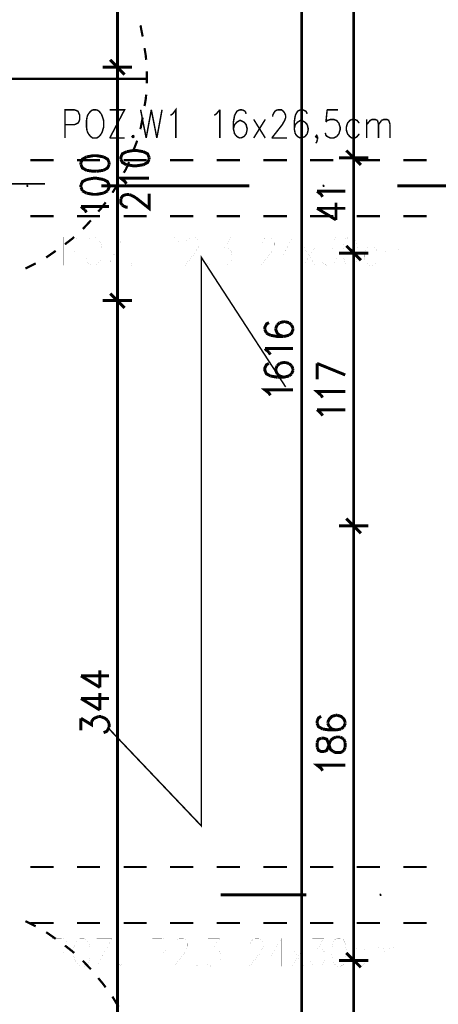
# Model space of a CAD drawing. Header units: millimetres. Extents: x -14047 to 49934, y -21523 to 14989.
# Tile 135 of 201: x 1256 to 1436, y 5842 to 6264. Entities that reach past the tile are written whole.
import ezdxf

# ---------------------------------------------------------------- set-up
doc = ezdxf.new("R2010")
doc.units = ezdxf.units.MM
doc.layers.add('H', color=7, linetype='Continuous')
doc.layers.add('P', color=7, linetype='Continuous')

msp = doc.modelspace()

# ---------------------------------------------------------------- hatches: boundary and pattern name
at = {"layer": 'H', "linetype": 'Continuous'}
for points in [[(1259.223, 6192.445), (1258.958, 6192.885), (1259.138, 6193.415), (1259.578, 6193.415), (1259.928, 6192.885), (1259.753, 6192.445)], [(1386.206, 6192.445), (1385.941, 6192.885), (1386.121, 6193.415), (1386.561, 6193.415), (1386.911, 6192.885), (1386.736, 6192.445)], [(1410.723, 5888.481), (1410.368, 5888.921), (1410.548, 5889.45), (1410.988, 5889.45), (1411.338, 5888.921), (1411.163, 5888.481)]]:
    msp.add_hatch(color=256, dxfattribs=at).paths.add_polyline_path(points)

# ---------------------------------------------------------------- linework, layer by layer
at = {"layer": 'P'}
for points, const_width in [([(1377.037, 6925.951), (1377.037, 5311.853)], 1.27), ([(1399.344, 6205.848), (1399.344, 6559.02)], 1.27), ([(1298.113, 6244.738), (1298.113, 6519.956)], 1.27), ([(1308.872, 6256.906), (1307.992, 6261.405), (1307.812, 6261.67)], 0.95), ([(1310.191, 6248.797), (1309.666, 6251.972)], 0.95), ([(1301.113, 6240.593), (1294.938, 6246.942)], 1.27), ([(1294.938, 6246.942), (1301.113, 6240.593)], 1.27), ([(1310.371, 6246.942), (1310.191, 6248.797)], 0.955), ([(1304.287, 6243.768), (1291.764, 6243.768)], 1.27), ([(1291.764, 6243.768), (1304.287, 6243.768)], 1.27), ([(1298.113, 6241.563), (1298.113, 6245.973)], 1.27), ([(1298.113, 6245.973), (1298.113, 6241.563)], 1.27), ([(1298.113, 6144.561), (1298.113, 6242.798)], 1.27), ([(1310.636, 6238.828), (1220.688, 6238.828)], 0.95), ([(1310.636, 6236.889), (1310.636, 6242.003)], 0.95), ([(1309.666, 6227.1), (1310.191, 6230.1), (1310.371, 6232.039)], 0.955), ([(1275.536, 6213.432), (1275.536, 6225.515), (1279.68, 6225.515)], 0.635), ([(1279.68, 6225.515), (1281.095, 6224.895), (1281.445, 6224.19), (1281.885, 6223.136), (1281.885, 6221.371), (1281.445, 6220.226)], 0.635), ([(1287.444, 6225.515), (1286.56, 6224.895), (1285.59, 6223.751)], 0.635), ([(1289.204, 6225.515), (1287.444, 6225.515)], 0.635), ([(1291.144, 6223.751), (1290.174, 6224.895), (1289.204, 6225.515)], 0.635), ([(1294.763, 6213.432), (1301.113, 6225.515), (1294.763, 6225.515)], 0.635), ([(1307.992, 6225.515), (1310.371, 6213.432)], 0.635), ([(1310.371, 6213.432), (1312.576, 6225.515)], 0.635), ([(1312.576, 6225.515), (1314.956, 6213.432)], 0.635), ([(1314.956, 6213.432), (1317.16, 6225.515)], 0.635), ([(1321.745, 6223.751), (1323.07, 6225.515), (1323.07, 6213.432)], 0.635), ([(1339.557, 6223.136), (1340.442, 6223.751), (1341.937, 6225.515)], 0.635), ([(1341.937, 6225.515), (1341.937, 6213.432)], 0.635), ([(1350.491, 6225.515), (1349.261, 6224.895), (1348.286, 6223.136)], 0.635), ([(1351.461, 6225.515), (1350.491, 6225.515)], 0.635), ([(1352.876, 6224.895), (1351.461, 6225.515)], 0.635), ([(1365.134, 6224.19), (1365.574, 6224.895), (1366.544, 6225.515)], 0.635), ([(1366.544, 6225.515), (1368.394, 6225.515), (1369.188, 6224.895)], 0.635), ([(1376.507, 6225.515), (1375.273, 6224.895), (1374.303, 6223.136)], 0.635), ([(1377.477, 6225.515), (1376.507, 6225.515)], 0.635), ([(1379.417, 6223.751), (1378.887, 6224.895), (1377.477, 6225.515)], 0.635), ([(1387.971, 6225.515), (1387.441, 6220.226)], 0.635), ([(1392.555, 6225.515), (1387.971, 6225.515)], 0.635), ([(1285.06, 6222.606), (1284.795, 6220.931), (1284.795, 6218.021), (1285.06, 6216.257)], 0.635), ([(1285.59, 6223.751), (1285.06, 6222.606)], 0.635), ([(1292.119, 6220.931), (1291.589, 6222.606), (1291.144, 6223.751)], 0.635), ([(1307.992, 6217.576), (1308.872, 6222.166)], 0.955), ([(1320.775, 6223.136), (1321.745, 6223.751)], 0.635), ([(1348.286, 6223.136), (1347.761, 6220.226)], 0.635), ([(1353.226, 6223.751), (1352.876, 6224.895)], 0.635), ([(1356.49, 6221.371), (1361.429, 6213.432)], 0.635), ([(1361.429, 6221.371), (1356.49, 6213.432)], 0.635), ([(1370.158, 6221.986), (1369.718, 6220.931), (1368.748, 6219.166), (1364.249, 6213.432)], 0.635), ([(1364.604, 6223.136), (1365.134, 6224.19)], 0.635), ([(1364.604, 6222.606), (1364.604, 6223.136)], 0.635), ([(1369.188, 6224.895), (1369.718, 6224.19)], 0.635), ([(1369.718, 6224.19), (1370.158, 6223.136)], 0.635), ([(1370.158, 6223.136), (1370.158, 6221.986)], 0.635), ([(1374.303, 6223.136), (1373.863, 6220.226)], 0.635), ([(1387.971, 6220.931), (1389.381, 6221.371), (1390.791, 6221.371), (1392.025, 6220.931), (1392.995, 6219.781)], 0.635), ([(1398.554, 6221.371), (1397.67, 6220.931), (1396.7, 6219.781)], 0.635), ([(1399.874, 6221.371), (1398.554, 6221.371)], 0.635), ([(1401.729, 6219.781), (1400.844, 6220.931), (1399.874, 6221.371)], 0.635), ([(1404.904, 6221.371), (1404.904, 6213.432)], 0.635), ([(1404.904, 6219.166), (1406.403, 6220.931), (1407.193, 6221.371), (1408.603, 6221.371), (1409.578, 6220.931)], 0.635), ([(1411.253, 6220.931), (1412.223, 6221.371), (1413.632, 6221.371), (1414.427, 6220.931)], 0.635), ([(1281.095, 6219.781), (1279.68, 6219.166), (1275.536, 6219.166)], 0.635), ([(1281.445, 6220.226), (1281.095, 6219.781)], 0.635), ([(1291.144, 6215.197), (1291.589, 6216.257), (1292.119, 6218.021)], 0.635), ([(1292.119, 6218.021), (1292.119, 6220.931)], 0.635), ([(1307.812, 6217.226), (1307.992, 6217.576)], 0.95), ([(1347.761, 6220.226), (1347.761, 6217.401), (1348.286, 6215.197)], 0.635), ([(1348.286, 6219.166), (1347.761, 6217.401)], 0.635), ([(1349.261, 6220.226), (1348.286, 6219.166)], 0.635), ([(1353.666, 6217.401), (1353.226, 6219.166), (1352.346, 6220.226), (1350.936, 6220.931), (1350.491, 6220.931), (1349.261, 6220.226)], 0.635), ([(1353.666, 6216.961), (1353.666, 6217.401)], 0.635), ([(1373.863, 6220.226), (1373.863, 6217.401), (1374.303, 6215.197)], 0.635), ([(1374.303, 6219.166), (1373.863, 6217.401)], 0.635), ([(1375.273, 6220.226), (1374.303, 6219.166)], 0.635), ([(1378.447, 6220.226), (1377.037, 6220.931), (1376.507, 6220.931), (1375.273, 6220.226)], 0.635), ([(1379.417, 6219.166), (1378.447, 6220.226)], 0.635), ([(1379.857, 6217.401), (1379.417, 6219.166)], 0.635), ([(1379.857, 6216.961), (1379.857, 6217.401)], 0.635), ([(1387.441, 6220.226), (1387.971, 6220.931)], 0.635), ([(1392.995, 6219.781), (1393.525, 6218.021), (1393.525, 6216.961), (1392.995, 6215.197)], 0.635), ([(1396.7, 6219.781), (1396.17, 6218.021), (1396.17, 6216.961), (1396.7, 6215.197)], 0.635), ([(1409.578, 6220.931), (1410.018, 6219.166)], 0.635), ([(1410.018, 6219.166), (1411.253, 6220.931)], 0.635), ([(1410.018, 6219.166), (1410.018, 6213.432)], 0.635), ([(1414.427, 6220.931), (1414.952, 6219.166)], 0.635), ([(1414.952, 6219.166), (1414.952, 6213.432)], 0.635), ([(1285.06, 6216.257), (1285.59, 6215.197)], 0.635), ([(1285.59, 6215.197), (1286.56, 6214.052), (1287.444, 6213.432), (1289.204, 6213.432), (1290.174, 6214.052), (1291.144, 6215.197)], 0.635), ([(1294.763, 6213.432), (1301.113, 6213.432)], 0.635), ([(1304.727, 6214.582), (1304.287, 6214.052), (1304.727, 6213.432)], 0.635), ([(1305.257, 6214.052), (1304.727, 6214.582)], 0.635), ([(1304.727, 6213.432), (1305.257, 6214.052)], 0.635), ([(1348.286, 6215.197), (1349.261, 6214.052)], 0.635), ([(1349.261, 6214.052), (1350.491, 6213.432)], 0.635), ([(1350.491, 6213.432), (1350.936, 6213.432)], 0.635), ([(1350.936, 6213.432), (1352.346, 6214.052), (1353.226, 6215.197), (1353.666, 6216.961)], 0.635), ([(1364.249, 6213.432), (1370.688, 6213.432)], 0.635), ([(1374.303, 6215.197), (1375.273, 6214.052)], 0.635), ([(1375.273, 6214.052), (1376.507, 6213.432)], 0.635), ([(1376.507, 6213.432), (1377.037, 6213.432)], 0.635), ([(1377.037, 6213.432), (1378.447, 6214.052)], 0.635), ([(1378.447, 6214.052), (1379.417, 6215.197)], 0.635), ([(1379.417, 6215.197), (1379.857, 6216.961)], 0.635), ([(1383.472, 6213.432), (1383.032, 6214.052), (1383.472, 6214.582), (1383.826, 6214.052)], 0.635), ([(1383.826, 6212.817), (1383.472, 6211.672), (1383.032, 6211.227)], 0.635), ([(1383.826, 6214.052), (1383.472, 6213.432)], 0.635), ([(1383.826, 6214.052), (1383.826, 6212.817)], 0.635), ([(1387.971, 6214.052), (1387.441, 6214.582), (1387.176, 6215.637)], 0.635), ([(1392.025, 6214.052), (1390.791, 6213.432), (1389.381, 6213.432), (1387.971, 6214.052)], 0.635), ([(1392.995, 6215.197), (1392.025, 6214.052)], 0.635), ([(1396.7, 6215.197), (1397.67, 6214.052), (1398.554, 6213.432), (1399.874, 6213.432), (1400.844, 6214.052), (1401.729, 6215.197)], 0.635), ([(1304.727, 6207.703), (1306.227, 6211.492)], 0.95), ([(1306.227, 6211.492), (1306.492, 6212.287)], 0.955), ([(1284.795, 6205.323), (1283.035, 6204.353), (1282.415, 6202.938)], 1.27), ([(1292.119, 6205.323), (1289.204, 6205.848), (1287.619, 6205.848), (1284.795, 6205.323)], 1.27), ([(1294.498, 6202.938), (1293.794, 6204.353), (1292.119, 6205.323)], 1.27), ([(1301.902, 6207.528), (1300.143, 6206.643), (1299.523, 6205.143), (1299.523, 6204.263)], 1.27), ([(1299.523, 6204.263), (1300.143, 6202.938), (1301.902, 6201.968)], 1.27), ([(1309.222, 6207.528), (1306.402, 6208.053), (1304.727, 6208.053), (1301.902, 6207.528)], 1.27), ([(1311.606, 6205.143), (1310.986, 6206.643), (1309.222, 6207.528)], 1.27), ([(1309.222, 6201.968), (1310.986, 6202.938), (1311.606, 6204.263)], 1.27), ([(1311.606, 6204.263), (1311.606, 6205.143)], 1.27), ([(1392.995, 6204.878), (1405.609, 6204.878)], 1.27), ([(1405.609, 6204.878), (1392.995, 6204.878)], 1.27), ([(1396.17, 6208.053), (1402.434, 6201.883)], 1.27), ([(1402.434, 6201.883), (1396.17, 6208.053)], 1.27), ([(1399.344, 6207.083), (1399.344, 6202.673)], 1.27), ([(1399.344, 6202.673), (1399.344, 6207.083)], 1.27), ([(1399.344, 6165.023), (1399.344, 6204.088)], 1.27), ([(1260.633, 6203.908), (1270.687, 6203.908)], 0.955), ([(1280.65, 6203.908), (1290.619, 6203.908)], 0.955), ([(1282.415, 6202.938), (1282.415, 6201.968)], 1.27), ([(1282.415, 6201.968), (1283.035, 6200.559), (1284.795, 6199.589)], 1.27), ([(1292.119, 6199.589), (1293.794, 6200.559), (1294.498, 6201.968)], 1.27), ([(1294.498, 6201.968), (1294.498, 6202.938)], 1.27), ([(1300.668, 6203.908), (1310.636, 6203.908)], 0.955), ([(1300.758, 6198.529), (1301.643, 6199.944), (1303.052, 6203.118)], 0.95), ([(1301.902, 6201.968), (1304.727, 6201.528), (1306.402, 6201.528), (1309.222, 6201.968)], 1.27), ([(1320.6, 6203.908), (1330.654, 6203.908)], 0.955), ([(1340.617, 6203.908), (1350.671, 6203.908)], 0.955), ([(1360.635, 6203.908), (1370.688, 6203.908)], 0.955), ([(1380.652, 6203.908), (1390.616, 6203.908)], 0.955), ([(1400.669, 6203.908), (1410.633, 6203.908)], 0.955), ([(1420.687, 6203.908), (1430.65, 6203.908)], 0.955), ([(1284.795, 6195.619), (1283.035, 6194.739), (1282.415, 6193.24)], 1.27), ([(1284.795, 6199.589), (1287.619, 6199.149)], 1.27), ([(1292.119, 6195.619), (1289.204, 6196.149), (1287.619, 6196.149), (1284.795, 6195.619)], 1.27), ([(1287.619, 6199.149), (1289.204, 6199.149)], 1.27), ([(1289.204, 6199.149), (1292.119, 6199.589)], 1.27), ([(1294.498, 6193.24), (1293.794, 6194.739), (1292.119, 6195.619)], 1.27), ([(1301.902, 6193.77), (1301.288, 6194.739), (1299.523, 6196.149), (1311.606, 6196.149)], 1.27), ([(1178.094, 6193.77), (1266.982, 6193.77)], 0.635), ([(1282.415, 6193.24), (1282.415, 6192.36)], 1.27), ([(1282.415, 6192.36), (1283.035, 6190.77)], 1.27), ([(1291.144, 6192.975), (1354.635, 6192.975)], 1.27), ([(1293.794, 6190.77), (1294.498, 6192.36), (1294.498, 6193.24)], 1.27), ([(1295.908, 6189.975), (1298.468, 6194.034)], 0.95), ([(1418.127, 6192.975), (1481.618, 6192.975)], 1.27), ([(1283.035, 6190.77), (1284.795, 6189.8)], 1.27), ([(1284.795, 6189.8), (1287.619, 6189.27), (1289.204, 6189.27), (1292.119, 6189.8)], 1.27), ([(1292.119, 6189.8), (1293.794, 6190.77)], 1.27), ([(1299.523, 6187.42), (1300.143, 6188.39), (1300.668, 6188.83), (1301.902, 6189.185)], 1.27), ([(1300.143, 6184.686), (1299.523, 6185.481), (1299.523, 6187.42)], 1.27), ([(1301.902, 6189.185), (1303.052, 6189.185)], 1.27), ([(1303.052, 6189.185), (1304.107, 6188.83)], 1.27), ([(1304.107, 6188.83), (1305.872, 6187.86)], 1.27), ([(1305.872, 6187.86), (1311.606, 6183.276), (1311.606, 6189.625)], 1.27), ([(1386.031, 6188.215), (1385.411, 6189.185), (1383.651, 6190.595)], 1.27), ([(1383.651, 6190.595), (1395.73, 6190.595)], 1.27), ([(1284.18, 6182.481), (1282.415, 6184.071)], 1.27), ([(1282.415, 6184.071), (1294.498, 6184.071)], 1.27), ([(1289.824, 6181.866), (1291.589, 6183.891), (1292.999, 6185.831)], 0.95), ([(1302.432, 6183.716), (1301.902, 6183.716), (1300.668, 6184.246), (1300.143, 6184.686)], 1.27), ([(1383.651, 6183.276), (1391.76, 6178.337)], 1.27), ([(1383.651, 6183.276), (1395.73, 6183.276)], 1.27), ([(1391.76, 6178.337), (1391.76, 6185.656)], 1.27), ([(1270.687, 6179.926), (1260.633, 6179.926)], 0.95), ([(1290.619, 6179.926), (1280.65, 6179.926)], 0.955), ([(1284.795, 6181.511), (1284.18, 6182.481)], 1.27), ([(1310.636, 6179.926), (1300.668, 6179.926)], 0.95), ([(1330.654, 6179.926), (1320.6, 6179.926)], 0.95), ([(1350.671, 6179.926), (1340.617, 6179.926)], 0.955), ([(1370.688, 6179.926), (1360.635, 6179.926)], 0.95), ([(1390.616, 6179.926), (1380.652, 6179.926)], 0.955), ([(1410.633, 6179.926), (1400.669, 6179.926)], 0.95), ([(1430.65, 6179.926), (1420.687, 6179.926)], 0.95), ([(1283.21, 6174.367), (1286.65, 6178.072)], 0.95), ([(1274.921, 6158.849), (1274.921, 6170.928), (1279.066, 6170.928), (1280.475, 6170.223), (1280.915, 6169.608), (1281.445, 6168.548), (1281.445, 6166.783), (1280.915, 6165.638), (1280.475, 6165.198), (1279.066, 6164.578), (1274.921, 6164.578)], 0.015), ([(1275.536, 6167.843), (1278.626, 6170.223), (1279.506, 6171.018)], 0.95), ([(1286.825, 6170.928), (1285.855, 6170.223), (1285.06, 6169.168), (1284.62, 6168.018), (1284.18, 6166.258), (1284.18, 6163.434), (1284.62, 6161.669), (1285.06, 6160.614), (1285.855, 6159.464), (1286.825, 6158.849), (1288.764, 6158.849), (1289.559, 6159.464), (1290.529, 6160.614), (1290.969, 6161.669), (1291.409, 6163.434), (1291.409, 6166.258), (1290.969, 6168.018), (1290.529, 6169.168), (1289.559, 6170.223), (1288.764, 6170.928), (1286.825, 6170.928)], 0.015), ([(1294.144, 6158.849), (1300.493, 6170.928), (1294.144, 6170.928)], 0.015), ([(1317.955, 6158.849), (1317.955, 6170.928), (1322.1, 6170.928), (1323.335, 6170.223), (1323.865, 6169.608), (1324.304, 6168.548), (1324.304, 6166.783), (1323.865, 6165.638), (1323.335, 6165.198), (1322.1, 6164.578), (1317.955, 6164.578)], 0.015), ([(1327.479, 6168.018), (1327.479, 6168.548), (1327.919, 6169.608), (1328.449, 6170.223), (1329.419, 6170.928), (1331.094, 6170.928), (1332.063, 6170.223), (1332.503, 6169.608), (1333.033, 6168.548), (1333.033, 6167.403), (1332.503, 6166.258), (1331.623, 6164.578), (1327.039, 6158.849), (1333.473, 6158.849)], 0.015), ([(1341.762, 6170.928), (1346.701, 6170.928), (1343.967, 6166.258), (1345.377, 6166.258), (1346.172, 6165.638), (1346.701, 6165.198), (1347.141, 6163.434), (1347.141, 6162.289), (1346.701, 6160.614), (1345.907, 6159.464), (1344.407, 6158.849), (1342.997, 6158.849), (1341.762, 6159.464), (1341.322, 6159.909), (1340.792, 6161.054)], 0.015), ([(1360.015, 6168.018), (1360.015, 6168.548), (1360.46, 6169.608), (1360.985, 6170.223), (1361.779, 6170.928), (1363.634, 6170.928), (1364.604, 6170.223), (1364.954, 6169.608), (1365.394, 6168.548), (1365.394, 6167.403), (1364.954, 6166.258), (1364.159, 6164.578), (1359.575, 6158.849), (1365.924, 6158.849)], 0.015), ([(1373.158, 6170.928), (1368.748, 6162.819), (1375.538, 6162.819)], 0.015), ([(1373.158, 6170.928), (1373.158, 6158.849)], 0.015), ([(1386.561, 6170.928), (1391.585, 6170.928), (1388.766, 6166.258), (1390.176, 6166.258), (1391.145, 6165.638), (1391.585, 6165.198), (1391.94, 6163.434), (1391.94, 6162.289), (1391.585, 6160.614), (1390.616, 6159.464), (1389.206, 6158.849), (1387.796, 6158.849), (1386.561, 6159.464), (1386.031, 6159.909), (1385.591, 6161.054)], 0.015), ([(1397.495, 6170.928), (1395.995, 6170.223), (1395.29, 6168.548), (1394.76, 6165.638), (1394.76, 6163.874), (1395.29, 6161.054), (1395.995, 6159.464), (1397.495, 6158.849), (1398.465, 6158.849), (1399.699, 6159.464), (1400.669, 6161.054), (1401.109, 6163.874), (1401.109, 6165.638), (1400.669, 6168.548), (1399.699, 6170.223), (1398.465, 6170.928), (1397.495, 6170.928)], 0.015), ([(1377.832, 6166.783), (1382.857, 6158.849)], 0.015), ([(1382.857, 6166.783), (1377.832, 6158.849)], 0.015), ([(1402.434, 6161.054), (1396.17, 6167.228)], 1.27), ([(1396.17, 6167.228), (1402.434, 6161.054)], 1.27), ([(1399.344, 6161.849), (1399.344, 6166.258)], 1.27), ([(1399.344, 6166.258), (1399.344, 6161.849)], 1.27), ([(1409.398, 6165.198), (1408.428, 6166.258), (1407.458, 6166.783), (1406.223, 6166.783), (1405.254, 6166.258), (1404.284, 6165.198), (1403.844, 6163.434), (1403.844, 6162.289), (1404.284, 6160.614), (1405.254, 6159.464), (1406.223, 6158.849), (1407.458, 6158.849), (1408.428, 6159.464), (1409.398, 6160.614)], 0.015), ([(1412.573, 6166.783), (1412.573, 6158.849)], 0.015), ([(1412.573, 6164.578), (1413.982, 6166.258), (1414.777, 6166.783), (1416.187, 6166.783), (1417.157, 6166.258), (1417.602, 6164.578), (1417.602, 6158.849)], 0.015), ([(1417.602, 6164.578), (1418.922, 6166.258), (1419.807, 6166.783), (1421.301, 6166.783), (1422.096, 6166.258), (1422.536, 6164.578), (1422.536, 6158.849)], 0.015), ([(1267.512, 6162.199), (1268.397, 6162.819), (1271.572, 6165.023)], 0.955), ([(1370.158, 6106.731), (1334.003, 6162.289), (1334.003, 5918.552), (1294.498, 5960.086)], 0.635), ([(1405.609, 6164.054), (1392.995, 6164.054)], 1.27), ([(1392.995, 6164.054), (1405.609, 6164.054)], 1.27), ([(1399.344, 6048.004), (1399.344, 6163.259)], 1.27), ([(1258.608, 6157.439), (1263.018, 6159.644)], 0.95), ([(1294.144, 6158.849), (1300.493, 6158.849)], 0.015), ([(1304.107, 6159.909), (1303.842, 6159.464), (1304.107, 6158.849), (1304.637, 6159.464), (1304.107, 6159.909)], 0.015), ([(1337.178, 6159.909), (1336.648, 6159.464), (1337.178, 6158.849), (1337.618, 6159.464), (1337.178, 6159.909)], 0.015), ([(1301.113, 6140.597), (1294.938, 6146.766)], 1.27), ([(1294.938, 6146.766), (1301.113, 6140.597)], 1.27), ([(1298.113, 6141.567), (1298.113, 6145.976)], 1.27), ([(1298.113, 6145.976), (1298.113, 6141.567)], 1.27), ([(1304.287, 6143.771), (1291.764, 6143.771)], 1.27), ([(1291.764, 6143.771), (1304.287, 6143.771)], 1.27), ([(1298.113, 5800.917), (1298.113, 6142.801)], 1.27), ([(1363.014, 6134.248), (1361.959, 6133.718), (1361.25, 6132.308), (1361.25, 6131.338)], 1.27), ([(1366.544, 6133.278), (1365.924, 6131.863)], 1.27), ([(1367.599, 6134.248), (1366.544, 6133.278)], 1.27), ([(1369.363, 6134.687), (1367.599, 6134.248)], 1.27), ([(1369.893, 6134.687), (1369.363, 6134.687)], 1.27), ([(1371.568, 6134.248), (1369.893, 6134.687)], 1.27), ([(1372.713, 6133.278), (1371.568, 6134.248)], 1.27), ([(1373.333, 6131.863), (1372.713, 6133.278)], 1.27), ([(1361.25, 6131.338), (1361.959, 6129.748)], 1.27), ([(1361.959, 6129.748), (1363.634, 6128.868)], 1.27), ([(1363.634, 6128.868), (1366.544, 6128.338), (1369.363, 6128.338)], 1.27), ([(1365.924, 6131.863), (1365.924, 6131.338), (1366.544, 6129.748), (1367.599, 6128.868)], 1.27), ([(1367.599, 6128.868), (1369.363, 6128.338)], 1.27), ([(1369.363, 6128.338), (1371.568, 6128.868)], 1.27), ([(1371.568, 6128.868), (1372.713, 6129.748), (1373.333, 6131.338), (1373.333, 6131.863)], 1.27), ([(1363.014, 6121.549), (1361.25, 6123.134)], 1.27), ([(1361.25, 6123.134), (1373.333, 6123.134)], 1.27), ([(1363.634, 6120.579), (1363.014, 6121.549)], 1.27), ([(1363.014, 6116.785), (1361.959, 6116.255), (1361.25, 6114.845), (1361.25, 6113.785), (1361.959, 6112.29), (1363.634, 6111.406)], 1.27), ([(1366.544, 6115.815), (1365.924, 6114.405)], 1.27), ([(1367.599, 6116.785), (1366.544, 6115.815)], 1.27), ([(1369.363, 6117.225), (1367.599, 6116.785)], 1.27), ([(1369.893, 6117.225), (1369.363, 6117.225)], 1.27), ([(1371.568, 6116.785), (1369.893, 6117.225)], 1.27), ([(1372.713, 6115.815), (1371.568, 6116.785)], 1.27), ([(1373.333, 6114.405), (1372.713, 6115.815)], 1.27), ([(1383.651, 6109.906), (1383.651, 6116.785)], 1.27), ([(1383.651, 6116.785), (1395.73, 6111.846)], 1.27), ([(1363.634, 6111.406), (1366.544, 6110.876)], 1.27), ([(1365.924, 6114.405), (1365.924, 6113.785)], 1.27), ([(1365.924, 6113.785), (1366.544, 6112.29)], 1.27), ([(1366.544, 6112.29), (1367.599, 6111.406)], 1.27), ([(1366.544, 6110.876), (1369.363, 6110.876), (1371.568, 6111.406)], 1.27), ([(1367.599, 6111.406), (1369.363, 6110.876)], 1.27), ([(1371.568, 6111.406), (1372.713, 6112.29)], 1.27), ([(1372.713, 6112.29), (1373.333, 6113.785)], 1.27), ([(1373.333, 6113.785), (1373.333, 6114.405)], 1.27), ([(1363.634, 6103.117), (1363.014, 6104.087), (1361.25, 6105.496), (1373.333, 6105.496)], 1.27), ([(1385.411, 6103.117), (1383.651, 6104.707), (1395.73, 6104.707)], 1.27), ([(1386.031, 6102.147), (1385.411, 6103.117)], 1.27), ([(1385.411, 6095.358), (1383.651, 6096.943)], 1.27), ([(1383.651, 6096.943), (1395.73, 6096.943)], 1.27), ([(1386.031, 6094.388), (1385.411, 6095.358)], 1.27), ([(1402.434, 6044.035), (1396.17, 6050.294)], 1.27), ([(1396.17, 6050.294), (1402.434, 6044.035)], 1.27), ([(1399.344, 6044.83), (1399.344, 6049.324)], 1.27), ([(1399.344, 6049.324), (1399.344, 6044.83)], 1.27), ([(1405.609, 6047.119), (1392.995, 6047.119)], 1.27), ([(1392.995, 6047.119), (1405.609, 6047.119)], 1.27), ([(1399.344, 5861.849), (1399.344, 6046.329)], 1.27), ([(1290.529, 5977.899), (1290.529, 5985.218)], 1.27), ([(1282.415, 5982.838), (1290.529, 5977.899)], 1.27), ([(1282.415, 5982.838), (1294.498, 5982.838)], 1.27), ([(1282.415, 5973.134), (1290.529, 5968.2)], 1.27), ([(1282.415, 5973.134), (1294.498, 5973.134)], 1.27), ([(1290.529, 5968.2), (1290.529, 5975.519)], 1.27), ([(1282.415, 5964.67), (1286.999, 5961.851), (1286.999, 5963.261), (1287.619, 5964.23), (1288.149, 5964.67), (1289.824, 5965.375)], 1.27), ([(1282.415, 5959.466), (1282.415, 5964.67)], 1.27), ([(1289.824, 5965.375), (1290.969, 5965.375)], 1.27), ([(1290.969, 5965.375), (1292.734, 5964.67), (1293.794, 5963.79)], 1.27), ([(1293.794, 5963.79), (1294.498, 5962.291)], 1.27), ([(1385.411, 5965.465), (1384.266, 5964.845), (1383.651, 5963.436)], 1.27), ([(1391.76, 5965.995), (1390.001, 5965.465), (1388.941, 5964.405), (1388.236, 5962.996)], 1.27), ([(1392.205, 5965.995), (1391.76, 5965.995)], 1.27), ([(1395.73, 5962.996), (1395.115, 5964.405), (1393.965, 5965.465), (1392.205, 5965.995)], 1.27), ([(1293.794, 5959.466), (1293.349, 5959.026), (1292.119, 5958.496)], 1.27), ([(1294.498, 5960.881), (1293.794, 5959.466)], 1.27), ([(1294.498, 5962.291), (1294.498, 5960.881)], 1.27), ([(1383.651, 5963.436), (1383.651, 5962.466)], 1.27), ([(1383.651, 5962.466), (1384.266, 5961.056), (1386.031, 5960.086)], 1.27), ([(1386.031, 5960.086), (1388.941, 5959.646), (1391.76, 5959.646)], 1.27), ([(1388.236, 5962.996), (1388.236, 5962.466)], 1.27), ([(1388.236, 5962.466), (1388.941, 5961.056)], 1.27), ([(1388.941, 5961.056), (1390.001, 5960.086)], 1.27), ([(1390.001, 5960.086), (1391.76, 5959.646)], 1.27), ([(1391.76, 5959.646), (1393.965, 5960.086)], 1.27), ([(1393.965, 5960.086), (1395.115, 5961.056)], 1.27), ([(1395.115, 5961.056), (1395.73, 5962.466)], 1.27), ([(1395.73, 5962.466), (1395.73, 5962.996)], 1.27), ([(1385.411, 5956.116), (1384.266, 5955.677), (1383.651, 5954.267)], 1.27), ([(1388.236, 5954.707), (1387.796, 5955.677), (1386.561, 5956.116), (1385.411, 5956.116)], 1.27), ([(1388.941, 5953.737), (1389.381, 5955.147)], 1.27), ([(1389.381, 5955.147), (1390.616, 5956.116), (1391.76, 5956.646)], 1.27), ([(1391.76, 5956.646), (1393.525, 5956.646)], 1.27), ([(1393.525, 5956.646), (1394.585, 5956.116)], 1.27), ([(1394.585, 5956.116), (1395.115, 5955.677)], 1.27), ([(1395.115, 5955.677), (1395.73, 5954.267)], 1.27), ([(1383.651, 5954.267), (1383.651, 5952.327)], 1.27), ([(1383.651, 5952.327), (1384.266, 5950.912), (1385.411, 5950.387), (1386.561, 5950.387)], 1.27), ([(1386.561, 5950.387), (1387.796, 5950.912), (1388.236, 5951.882)], 1.27), ([(1388.941, 5952.767), (1388.236, 5954.707)], 1.27), ([(1388.236, 5951.882), (1388.941, 5953.737)], 1.27), ([(1390.616, 5950.387), (1389.381, 5951.357), (1388.941, 5952.767)], 1.27), ([(1395.115, 5950.912), (1394.585, 5950.387)], 1.27), ([(1395.73, 5952.327), (1395.115, 5950.912)], 1.27), ([(1395.73, 5954.267), (1395.73, 5952.327)], 1.27), ([(1394.585, 5950.387), (1393.525, 5949.942), (1391.76, 5949.942), (1390.616, 5950.387)], 1.27), ([(1386.031, 5942.183), (1385.411, 5943.153), (1383.651, 5944.563), (1395.73, 5944.563)], 1.27), ([(1260.633, 5900.914), (1270.687, 5900.914)], 0.95), ([(1280.65, 5900.914), (1290.619, 5900.914)], 0.95), ([(1300.668, 5900.914), (1310.636, 5900.914)], 0.955), ([(1320.6, 5900.914), (1330.654, 5900.914)], 0.955), ([(1340.617, 5900.914), (1350.671, 5900.914)], 0.95), ([(1360.635, 5900.914), (1370.688, 5900.914)], 0.955), ([(1380.652, 5900.914), (1390.616, 5900.914)], 0.95), ([(1400.669, 5900.914), (1410.633, 5900.914)], 0.955), ([(1420.687, 5900.914), (1430.65, 5900.914)], 0.955), ([(1342.382, 5889.011), (1379.062, 5889.011)], 1.27), ([(1263.018, 5875.517), (1258.608, 5877.722)], 0.95), ([(1270.687, 5876.927), (1260.633, 5876.927)], 0.95), ([(1290.619, 5876.927), (1280.65, 5876.927)], 0.955), ([(1310.636, 5876.927), (1300.668, 5876.927)], 0.95), ([(1330.654, 5876.927), (1320.6, 5876.927)], 0.95), ([(1350.671, 5876.927), (1340.617, 5876.927)], 0.955), ([(1370.688, 5876.927), (1360.635, 5876.927)], 0.95), ([(1390.616, 5876.927), (1380.652, 5876.927)], 0.955), ([(1410.633, 5876.927), (1400.669, 5876.927)], 0.95), ([(1430.65, 5876.927), (1420.687, 5876.927)], 0.95), ([(1271.572, 5870.138), (1268.397, 5872.343), (1267.512, 5872.963)], 0.955), ([(1269.982, 5858.325), (1269.982, 5870.403), (1274.126, 5870.403), (1275.536, 5869.788), (1276.066, 5869.343), (1276.506, 5868.198), (1276.506, 5866.434), (1276.066, 5865.379), (1275.536, 5864.674), (1274.126, 5864.054), (1269.982, 5864.054)], 0.015), ([(1279.506, 5864.054), (1278.626, 5864.849), (1275.536, 5867.228)], 0.95), ([(1281.885, 5870.403), (1281.095, 5869.788), (1280.21, 5868.638), (1279.68, 5867.583), (1279.241, 5865.819), (1279.241, 5862.994), (1279.68, 5861.234), (1280.21, 5860.084), (1281.095, 5859.03), (1281.885, 5858.325), (1283.825, 5858.325), (1284.795, 5859.03), (1285.59, 5860.084), (1286.03, 5861.234), (1286.56, 5862.994), (1286.56, 5865.819), (1286.03, 5867.583), (1285.59, 5868.638), (1284.795, 5869.788), (1283.825, 5870.403), (1281.885, 5870.403)], 0.015), ([(1289.204, 5858.325), (1295.733, 5870.403), (1289.204, 5870.403)], 0.015), ([(1313.016, 5858.325), (1313.016, 5870.403), (1317.16, 5870.403), (1318.57, 5869.788), (1319.1, 5869.343), (1319.365, 5868.198), (1319.365, 5866.434), (1319.1, 5865.379), (1318.57, 5864.674), (1317.16, 5864.054), (1313.016, 5864.054)], 0.015), ([(1322.715, 5867.583), (1322.715, 5868.198), (1323.155, 5869.343), (1323.51, 5869.788), (1324.479, 5870.403), (1326.329, 5870.403), (1327.124, 5869.788), (1327.654, 5869.343), (1328.094, 5868.198), (1328.094, 5866.963), (1327.654, 5865.819), (1326.859, 5864.054), (1322.275, 5858.325), (1328.534, 5858.325)], 0.015), ([(1336.823, 5870.403), (1341.937, 5870.403), (1339.027, 5865.819), (1340.442, 5865.819), (1341.412, 5865.379), (1341.937, 5864.674), (1342.202, 5862.994), (1342.202, 5861.849), (1341.937, 5860.084), (1340.967, 5859.03), (1339.557, 5858.325), (1338.238, 5858.325), (1336.823, 5859.03), (1336.383, 5859.644), (1335.853, 5860.704)], 0.015), ([(1355.08, 5867.583), (1355.08, 5868.198), (1355.61, 5869.343), (1356.05, 5869.788), (1357.02, 5870.403), (1358.785, 5870.403), (1359.665, 5869.788), (1360.195, 5869.343), (1360.635, 5868.198), (1360.635, 5866.963), (1360.195, 5865.819), (1359.225, 5864.054), (1354.635, 5858.325), (1361.165, 5858.325)], 0.015), ([(1368.394, 5870.403), (1363.809, 5862.469), (1370.688, 5862.469)], 0.015), ([(1368.394, 5870.403), (1368.394, 5858.325)], 0.015), ([(1381.622, 5870.403), (1386.646, 5870.403), (1383.826, 5865.819), (1385.236, 5865.819), (1386.206, 5865.379), (1386.646, 5864.674), (1387.176, 5862.994), (1387.176, 5861.849), (1386.646, 5860.084), (1385.766, 5859.03), (1384.266, 5858.325), (1383.032, 5858.325), (1381.622, 5859.03), (1381.092, 5859.644), (1380.652, 5860.704)], 0.015), ([(1392.555, 5870.403), (1391.32, 5869.788), (1390.351, 5868.198), (1389.821, 5865.379), (1389.821, 5863.614), (1390.351, 5860.704), (1391.32, 5859.03), (1392.555, 5858.325), (1393.525, 5858.325), (1394.935, 5859.03), (1395.73, 5860.704), (1396.17, 5863.614), (1396.17, 5865.379), (1395.73, 5868.198), (1394.935, 5869.788), (1393.525, 5870.403), (1392.555, 5870.403)], 0.015), ([(1372.893, 5866.434), (1377.917, 5858.325)], 0.015), ([(1377.917, 5866.434), (1372.893, 5858.325)], 0.015), ([(1402.434, 5857.88), (1396.17, 5864.054)], 1.27), ([(1396.17, 5864.054), (1402.434, 5857.88)], 1.27), ([(1399.344, 5858.675), (1399.344, 5863.084)], 1.27), ([(1399.344, 5863.084), (1399.344, 5858.675)], 1.27), ([(1404.459, 5864.674), (1403.489, 5865.819), (1402.699, 5866.434), (1401.284, 5866.434), (1400.314, 5865.819), (1399.344, 5864.674), (1399.079, 5862.994), (1399.079, 5861.849), (1399.344, 5860.084), (1400.314, 5859.03), (1401.284, 5858.325), (1402.699, 5858.325), (1403.489, 5859.03), (1404.459, 5860.084)], 0.015), ([(1407.633, 5866.434), (1407.633, 5858.325)], 0.015), ([(1407.633, 5864.054), (1409.048, 5865.819), (1410.018, 5866.434), (1411.253, 5866.434), (1412.223, 5865.819), (1412.753, 5864.054), (1412.753, 5858.325)], 0.015), ([(1412.753, 5864.054), (1414.162, 5865.819), (1414.952, 5866.434), (1416.367, 5866.434), (1417.337, 5865.819), (1417.777, 5864.054), (1417.777, 5858.325)], 0.015), ([(1286.65, 5857.09), (1283.21, 5860.704)], 0.95), ([(1299.348, 5859.644), (1298.908, 5859.03), (1299.348, 5858.325), (1299.878, 5859.03), (1299.348, 5859.644)], 0.015), ([(1332.238, 5859.644), (1331.798, 5859.03), (1332.238, 5858.325), (1332.678, 5859.03), (1332.238, 5859.644)], 0.015), ([(1405.609, 5860.879), (1392.995, 5860.879)], 1.27), ([(1392.995, 5860.879), (1405.609, 5860.879)], 1.27), ([(1399.344, 5651.887), (1399.344, 5860.084)], 1.27), ([(1289.204, 5858.325), (1295.733, 5858.325)], 0.015), ([(1292.999, 5849.326), (1291.589, 5851.181), (1289.824, 5853.295)], 0.95), ([(1298.468, 5841.037), (1295.908, 5845.361)], 0.95)]:
    msp.add_lwpolyline(points, dxfattribs=dict(at, const_width=const_width))

doc.saveas('drawing.dxf')
